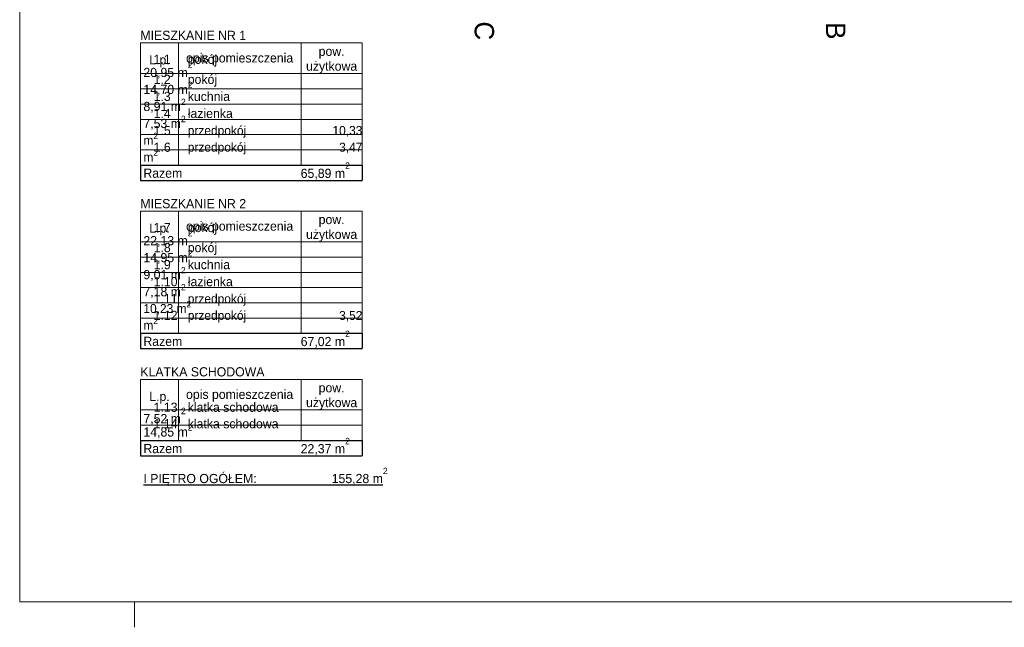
# Model space of a CAD drawing. Extents: x -686885 to -413214, y -23370 to 153194.
# Tile 103 of 145: x -510973 to -491671, y 53744 to 65651. Entities that reach past the tile are written whole.
import ezdxf

# ---------------------------------------------------------------- set-up
doc = ezdxf.new("R2010")
doc.units = 0
doc.header["$MEASUREMENT"] = 0
for name, color, linetype, lineweight in [('Arch opisy_Nr_Pióra__1', 7, 'Continuous', 25), ('Arch opisy_Nr_Pióra__21', 7, 'Continuous', 9), ('ARCH TABELA_Nr_Pióra__21', 7, 'Continuous', 9), ('INWENT OPISY_Nr_Pióra__21', 7, 'Continuous', 9)]:
    doc.layers.add(name, color=color, linetype=linetype, lineweight=lineweight)
doc.styles.add('GENERATED_STYLE_4', font='txt')
doc.styles.add('GENERATED_STYLE_6', font='txt')

msp = doc.modelspace()

# ---------------------------------------------------------------- linework, layer by layer
at = {"layer": 'Arch opisy_Nr_Pióra__1', "linetype": 'Continuous'}
for p, q in [((-508608.2, 62803), (-504258.2, 62803)), ((-508608.2, 62803), (-508608.2, 62503)), ((-504258.2, 62803), (-504258.2, 62503)), ((-508608.2, 62503), (-504258.2, 62503)), ((-508608.2, 59506.4), (-508608.2, 59206.4)), ((-508608.2, 59506.4), (-504258.2, 59506.4)), ((-504258.2, 59506.4), (-504258.2, 59206.4)), ((-508608.2, 59206.4), (-504258.2, 59206.4)), ((-508608.2, 57406.3), (-508608.2, 57106.3)), ((-508608.2, 57406.3), (-504258.2, 57406.3)), ((-504258.2, 57406.3), (-504258.2, 57106.3)), ((-508608.2, 57106.3), (-504258.2, 57106.3))]:
    msp.add_line(p, q, dxfattribs=at)
at = {"layer": 'Arch opisy_Nr_Pióra__21', "linetype": 'Continuous'}
for p, q in [((-508608.2, 65196.1), (-504258.2, 65196.1)), ((-508608.2, 62803), (-508608.2, 65196.1)), ((-507858.2, 62803), (-507858.2, 65196.1)), ((-505458.2, 62803), (-505458.2, 65196.1)), ((-504258.2, 62803), (-504258.2, 65196.1)), ((-508608.2, 64596.1), (-504258.2, 64596.1)), ((-508608.2, 64596.1), (-504258.2, 64596.1)), ((-508608.2, 64296.1), (-504258.2, 64296.1)), ((-508608.2, 63996.1), (-505458.2, 63996.1)), ((-505458.2, 63996.1), (-504258.2, 63996.1)), ((-508608.2, 63697.8), (-504258.2, 63697.8)), ((-508608.2, 63401.4), (-504258.2, 63401.4)), ((-508608.2, 63101.4), (-504258.2, 63101.4)), ((-508608.2, 61899.5), (-504258.2, 61899.5)), ((-508608.2, 59506.4), (-508608.2, 61899.5)), ((-507858.2, 59506.4), (-507858.2, 61899.5)), ((-505458.2, 59506.4), (-505458.2, 61899.5)), ((-504258.2, 59506.4), (-504258.2, 61899.5)), ((-508608.2, 61299.5), (-504258.2, 61299.5)), ((-508608.2, 61299.5), (-504258.2, 61299.5)), ((-508608.2, 60999.5), (-504258.2, 60999.5)), ((-508608.2, 60699.5), (-505458.2, 60699.5)), ((-505458.2, 60699.5), (-504258.2, 60699.5)), ((-508608.2, 60401.2), (-504258.2, 60401.2)), ((-508608.2, 60104.7), (-504258.2, 60104.7)), ((-508608.2, 59804.7), (-504258.2, 59804.7)), ((-508608.2, 58602.9), (-504258.2, 58602.9)), ((-508608.2, 57406.3), (-508608.2, 58602.9)), ((-507858.2, 57406.3), (-507858.2, 58602.9)), ((-505458.2, 57406.3), (-505458.2, 58602.9)), ((-504258.2, 57406.3), (-504258.2, 58602.9)), ((-508608.2, 58002.9), (-504258.2, 58002.9)), ((-508608.2, 58002.9), (-504258.2, 58002.9)), ((-508608.2, 57702.9), (-504258.2, 57702.9))]:
    msp.add_line(p, q, dxfattribs=at)
at = {"layer": 'ARCH TABELA_Nr_Pióra__21', "linetype": 'Continuous'}
for p, q in [((-510973.3, 82694.2), (-510973.3, 54244.2)), ((-470223.3, 54244.2), (-510973.3, 54244.2)), ((-508723.3, 53744.2), (-508723.3, 54244.2)), ((-508723.3, 53744.2), (-508723.3, 54244.2))]:
    msp.add_line(p, q, dxfattribs=at)

# ---------------------------------------------------------------- texts
at = {"layer": 'Arch opisy_Nr_Pióra__1', "linetype": 'Continuous', "char_height": 180, "style": 'GENERATED_STYLE_6'}
for s, insert, attachment_point in [('{MIESZKANIE NR 1}', (-508608.2, 65251.2), 7), ('{L.p.}', (-508233.2, 64719), 8), ('{opis pomieszczenia}', (-506661.9, 64758.3), 8), ('{Razem}', (-508548.2, 62551.2), 7), ('{65,89 m\\A1{\\H0.7x;\\S2^  ;}}', (-504500.9, 62517.2), 9), ('{MIESZKANIE NR 2}', (-508608.2, 61954.6), 7), ('{L.p.}', (-508233.2, 61422.4), 8), ('{opis pomieszczenia}', (-506661.9, 61461.7), 8), ('{Razem}', (-508548.2, 59254.6), 7), ('{67,02 m\\A1{\\H0.7x;\\S2^  ;}}', (-504500.9, 59220.6), 9), ('{KLATKA SCHODOWA}', (-508608.2, 58658), 7), ('{L.p.}', (-508233.2, 58125.8), 8), ('{opis pomieszczenia}', (-506661.9, 58165.1), 8), ('{Razem}', (-508548.2, 57154.4), 7), ('{22,37 m\\A1{\\H0.7x;\\S2^  ;}}', (-504500.9, 57120.5), 9), ('{\\LI PIĘTRO OGÓŁEM:                      155,28 m\\A1{\\H0.7x;\\S2^  ;}}', (-508548.2, 56515.1), 7)]:
    msp.add_mtext(s, dxfattribs=dict(at, insert=insert, attachment_point=attachment_point))
at = {"layer": 'Arch opisy_Nr_Pióra__1', "linetype": 'Continuous', "char_height": 180}
for s, insert, width, attachment_point, line_spacing_factor, style in [('{   1.1     pokój                                   20,95 m\\A1{\\H0.7x;\\S2^  ;}\\P   1.2     pokój                                   14,70 m\\A1{\\H0.7x;\\S2^  ;}   \\P   1.3     kuchnia                                 8,91 m\\A1{\\H0.7x;\\S2^  ;}   \\P   1.4     łazienka                                7,53 m\\A1{\\H0.7x;\\S2^  ;}   \\P   1.5     \\H0.972897x;przedpokój                          10,33 m\\A1{\\H0.7x;\\S2^  ;}\\H1.027858x;   \\P   1.6     \\H0.972897x;przedpokój                            3,47 m\\A1{\\H0.7x;\\S2^  ;}  }', (-508548.2, 62812.3), 4290, 7, 0.45209, 'GENERATED_STYLE_4'), ('{pow.\\Pużytkowa}', (-504858.2, 64597.3), 1200, 8, 0.967252, 'GENERATED_STYLE_6'), ('{   1.7     pokój                                   22,13 m\\A1{\\H0.7x;\\S2^  ;}\\P   1.8     pokój                                   14,95 m\\A1{\\H0.7x;\\S2^  ;}   \\P   1.9     kuchnia                                 9,01 m\\A1{\\H0.7x;\\S2^  ;}   \\P   1.10   łazienka                                7,18 m\\A1{\\H0.7x;\\S2^  ;}   \\P   1.11   \\H0.972897x;przedpokój                           10,23 m\\A1{\\H0.7x;\\S2^  ;}\\H1.027858x;   \\P   1.12   \\H0.972897x;przedpokój                            3,52 m\\A1{\\H0.7x;\\S2^  ;}  }', (-508548.2, 59515.7), 4290, 7, 0.45209, 'GENERATED_STYLE_4'), ('{pow.\\Pużytkowa}', (-504858.2, 61300.7), 1200, 8, 0.967252, 'GENERATED_STYLE_6'), ('{pow.\\Pużytkowa}', (-504858.2, 58004.1), 1200, 8, 0.967252, 'GENERATED_STYLE_6'), ('{   1.13   klatka schodowa                  7,52 m\\A1{\\H0.7x;\\S2^  ;}   \\P   1.14   klatka schodowa                14,85 m\\A1{\\H0.7x;\\S2^  ;}   }', (-508548.2, 57420.9), 4290, 7, 0.334334, 'GENERATED_STYLE_4')]:
    msp.add_mtext(s, dxfattribs=dict(at, insert=insert, width=width, attachment_point=attachment_point, line_spacing_factor=line_spacing_factor, style=style))
at = {"layer": 'INWENT OPISY_Nr_Pióra__21', "linetype": 'Continuous', "char_height": 380, "attachment_point": 2, "rotation": 270, "style": 'GENERATED_STYLE_6'}
for s, insert in [('{C}', (-501674.8, 65433.3)), ('{B}', (-494786.3, 65433.3))]:
    msp.add_mtext(s, dxfattribs=dict(at, insert=insert))

doc.saveas('drawing.dxf')
